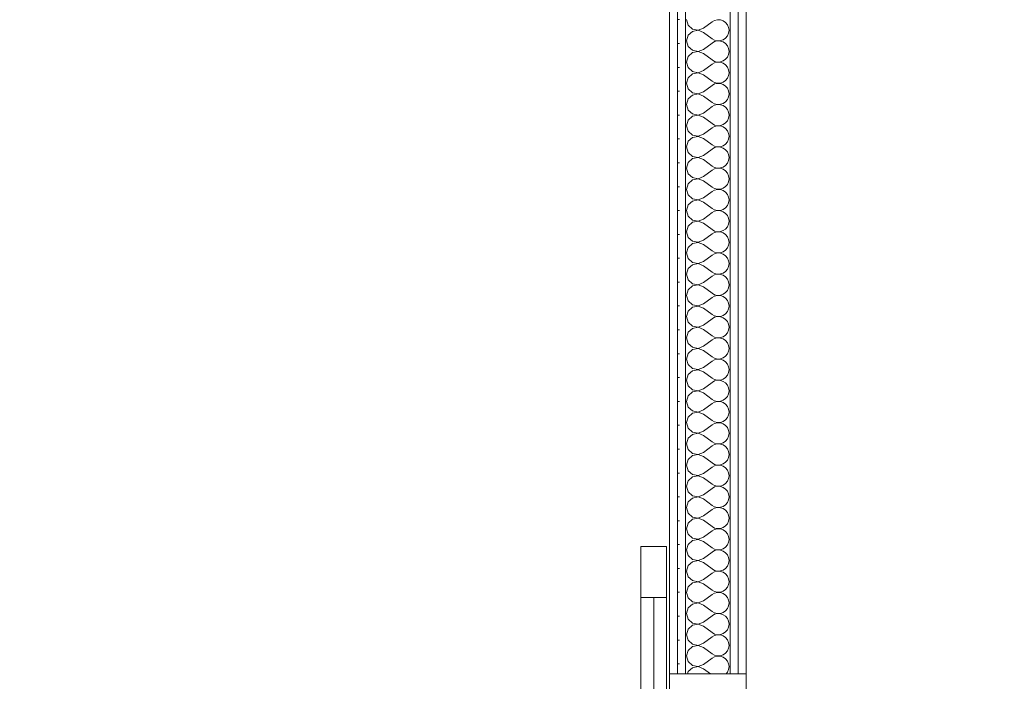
# Model space of a CAD drawing. Header units: millimetres. Extents: x -140780 to 266886, y -104422 to 233759.
# Tile 82 of 104: x 215190 to 216737, y 119110 to 120150. Entities that reach past the tile are written whole.
import ezdxf

# ---------------------------------------------------------------- set-up
doc = ezdxf.new("R2010")
doc.units = ezdxf.units.MM
doc.header["$MEASUREMENT"] = 0
doc.layers.add('Drzwi ArchiCAD', color=7, linetype='Continuous')
doc.layers.add('ROZBUDOWA_NOWE_DZIAŁOWE', color=7, linetype='Continuous')
for name, color, linetype, lineweight, true_color in [('Drzwi ArchiCAD_Nr_pióra__24', 7, 'Continuous', 15, 0x029e21), ('Drzwi ArchiCAD_Nr_pióra__4', 7, 'Continuous', 13, 0x029e21), ('ROZBUDOWA_NOWE_DZIAŁOWE_Nr_pióra__24', 7, 'Continuous', 15, 0x029e21), ('ROZBUDOWA_NOWE_DZIAŁOWE_Nr_pióra__4', 7, 'Continuous', 13, 0x029e21), ('ROZBUDOWA_NOWE_DZIAŁOWE_Nr_pióra__67', 7, 'Continuous', 13, 0x6a6a6a)]:
    doc.layers.add(name, color=color, linetype=linetype, lineweight=lineweight, true_color=true_color)
doc.layers.add('ROZBUDOWA_NOWE_DZIAŁOWE_Nr_pióra__47', color=7, linetype='Continuous', lineweight=15)
doc.layers.add('STREFA_NOWE_POM_Nr_pióra__121', color=255, linetype='Continuous', lineweight=0)
pattern_1 = [(0, (0, 0), (0, 37.5), [0, -37.5])]

# ---------------------------------------------------------------- blocks, each defined once
blk = doc.blocks.new('*X455')
at = {"layer": 'ROZBUDOWA_NOWE_DZIAŁOWE_Nr_pióra__4', "linetype": 'Continuous'}
for p, q in [((216237.5, 120150), (216240, 120141.2)), ((216281.5, 120148.9), (216277.5, 120146.7)), ((216286, 120149.9), (216281.5, 120148.9)), ((216290.6, 120149.7), (216286, 120149.9)), ((216295, 120148.2), (216290.6, 120149.7)), ((216298.7, 120145.6), (216295, 120148.2)), ((216240, 120141.2), (216246.7, 120135.1)), ((216246.7, 120135.1), (216255.7, 120133.4)), ((216255.7, 120133.3), (216246.7, 120131.6)), ((216255.7, 120133.4), (216264.2, 120136.7)), ((216264.2, 120130), (216255.7, 120133.3)), ((216264.2, 120136.7), (216277.5, 120146.7)), ((216301.7, 120142.1), (216298.7, 120145.6)), ((216303.5, 120137.9), (216301.7, 120142.1)), ((216304.2, 120133.3), (216303.5, 120137.9)), ((216303.5, 120128.8), (216304.2, 120133.3)), ((216240, 120125.4), (216237.5, 120116.7)), ((216246.7, 120131.6), (216240, 120125.4)), ((216264.2, 120130), (216277.5, 120120)), ((216277.5, 120120), (216281.5, 120117.8)), ((216281.5, 120117.8), (216286, 120116.7)), ((216290.6, 120117), (216295, 120118.4)), ((216295, 120118.4), (216298.7, 120121)), ((216298.7, 120121), (216301.7, 120124.6)), ((216301.7, 120124.6), (216303.5, 120128.8)), ((216237.5, 120116.7), (216240, 120107.9)), ((216240, 120107.9), (216246.7, 120101.8)), ((216246.7, 120101.8), (216255.7, 120100.1)), ((216255.7, 120100.1), (216264.2, 120103.3)), ((216264.2, 120103.3), (216277.5, 120113.3)), ((216281.5, 120115.6), (216277.5, 120113.3)), ((216286, 120116.6), (216281.5, 120115.6)), ((216286, 120116.7), (216290.6, 120117)), ((216290.6, 120116.4), (216286, 120116.6)), ((216295, 120114.9), (216290.6, 120116.4)), ((216298.7, 120112.3), (216295, 120114.9)), ((216301.7, 120108.8), (216298.7, 120112.3)), ((216303.5, 120104.6), (216301.7, 120108.8)), ((216304.2, 120100), (216303.5, 120104.6)), ((216240, 120092.1), (216237.5, 120083.3)), ((216246.7, 120098.2), (216240, 120092.1)), ((216255.7, 120099.9), (216246.7, 120098.2)), ((216264.2, 120096.7), (216255.7, 120099.9)), ((216264.2, 120096.7), (216277.5, 120086.7)), ((216277.5, 120086.7), (216281.5, 120084.4)), ((216295, 120085.1), (216298.7, 120087.7)), ((216298.7, 120087.7), (216301.7, 120091.2)), ((216301.7, 120091.2), (216303.5, 120095.4)), ((216303.5, 120095.4), (216304.2, 120100)), ((216237.5, 120083.3), (216240, 120074.6)), ((216240, 120074.6), (216246.7, 120068.4)), ((216264.2, 120070), (216277.5, 120080)), ((216281.5, 120082.2), (216277.5, 120080)), ((216281.5, 120084.4), (216286, 120083.4)), ((216286, 120083.3), (216281.5, 120082.2)), ((216286, 120083.4), (216290.6, 120083.6)), ((216290.6, 120083), (216286, 120083.3)), ((216290.6, 120083.6), (216295, 120085.1)), ((216295, 120081.6), (216290.6, 120083)), ((216298.7, 120079), (216295, 120081.6)), ((216301.7, 120075.4), (216298.7, 120079)), ((216303.5, 120071.2), (216301.7, 120075.4)), ((216304.2, 120066.7), (216303.5, 120071.2)), ((216240, 120058.8), (216237.5, 120050)), ((216246.7, 120064.9), (216240, 120058.8)), ((216246.7, 120068.4), (216255.7, 120066.7)), ((216255.7, 120066.6), (216246.7, 120064.9)), ((216255.7, 120066.7), (216264.2, 120070)), ((216264.2, 120063.3), (216255.7, 120066.6)), ((216264.2, 120063.3), (216277.5, 120053.3)), ((216298.7, 120054.4), (216301.7, 120057.9)), ((216301.7, 120057.9), (216303.5, 120062.1)), ((216303.5, 120062.1), (216304.2, 120066.7)), ((216237.5, 120050), (216240, 120041.2)), ((216240, 120041.2), (216246.7, 120035.1)), ((216264.2, 120036.7), (216277.5, 120046.7)), ((216277.5, 120053.3), (216281.5, 120051.1)), ((216281.5, 120048.9), (216277.5, 120046.7)), ((216281.5, 120051.1), (216286, 120050.1)), ((216286, 120049.9), (216281.5, 120048.9)), ((216286, 120050.1), (216290.6, 120050.3)), ((216290.6, 120049.7), (216286, 120049.9)), ((216290.6, 120050.3), (216295, 120051.8)), ((216295, 120048.2), (216290.6, 120049.7)), ((216295, 120051.8), (216298.7, 120054.4)), ((216298.7, 120045.6), (216295, 120048.2)), ((216301.7, 120042.1), (216298.7, 120045.6)), ((216303.5, 120037.9), (216301.7, 120042.1)), ((216240, 120025.4), (216237.5, 120016.7)), ((216246.7, 120031.6), (216240, 120025.4)), ((216246.7, 120035.1), (216255.7, 120033.4)), ((216255.7, 120033.3), (216246.7, 120031.6)), ((216255.7, 120033.4), (216264.2, 120036.7)), ((216264.2, 120030), (216255.7, 120033.3)), ((216264.2, 120030), (216277.5, 120020)), ((216298.7, 120021), (216301.7, 120024.6)), ((216301.7, 120024.6), (216303.5, 120028.8)), ((216304.2, 120033.3), (216303.5, 120037.9)), ((216303.5, 120028.8), (216304.2, 120033.3)), ((216237.5, 120016.7), (216240, 120007.9)), ((216264.2, 120003.3), (216277.5, 120013.3)), ((216277.5, 120020), (216281.5, 120017.8)), ((216281.5, 120015.6), (216277.5, 120013.3)), ((216281.5, 120017.8), (216286, 120016.7)), ((216286, 120016.6), (216281.5, 120015.6)), ((216286, 120016.7), (216290.6, 120017)), ((216290.6, 120016.4), (216286, 120016.6)), ((216290.6, 120017), (216295, 120018.4)), ((216295, 120014.9), (216290.6, 120016.4)), ((216295, 120018.4), (216298.7, 120021)), ((216298.7, 120012.3), (216295, 120014.9)), ((216301.7, 120008.8), (216298.7, 120012.3)), ((216240, 120007.9), (216246.7, 120001.8)), ((216246.7, 119998.2), (216240, 119992.1)), ((216246.7, 120001.8), (216255.7, 120000.1)), ((216255.7, 119999.9), (216246.7, 119998.2)), ((216255.7, 120000.1), (216264.2, 120003.3)), ((216264.2, 119996.7), (216255.7, 119999.9)), ((216264.2, 119996.7), (216277.5, 119986.7)), ((216303.5, 120004.6), (216301.7, 120008.8)), ((216301.7, 119991.2), (216303.5, 119995.4)), ((216304.2, 120000), (216303.5, 120004.6)), ((216303.5, 119995.4), (216304.2, 120000)), ((216240, 119992.1), (216237.5, 119983.3)), ((216237.5, 119983.3), (216240, 119974.6)), ((216264.2, 119970), (216277.5, 119980)), ((216277.5, 119986.7), (216281.5, 119984.4)), ((216281.5, 119982.2), (216277.5, 119980)), ((216281.5, 119984.4), (216286, 119983.4)), ((216286, 119983.3), (216281.5, 119982.2)), ((216286, 119983.4), (216290.6, 119983.6)), ((216290.6, 119983), (216286, 119983.3)), ((216290.6, 119983.6), (216295, 119985.1)), ((216295, 119981.6), (216290.6, 119983)), ((216295, 119985.1), (216298.7, 119987.7)), ((216298.7, 119979), (216295, 119981.6)), ((216298.7, 119987.7), (216301.7, 119991.2)), ((216301.7, 119975.4), (216298.7, 119979)), ((216240, 119974.6), (216246.7, 119968.4)), ((216246.7, 119964.9), (216240, 119958.8)), ((216246.7, 119968.4), (216255.7, 119966.7)), ((216255.7, 119966.6), (216246.7, 119964.9)), ((216255.7, 119966.7), (216264.2, 119970)), ((216264.2, 119963.3), (216255.7, 119966.6)), ((216264.2, 119963.3), (216277.5, 119953.3)), ((216303.5, 119971.2), (216301.7, 119975.4)), ((216304.2, 119966.7), (216303.5, 119971.2)), ((216303.5, 119962.1), (216304.2, 119966.7)), ((216240, 119958.8), (216237.5, 119950)), ((216237.5, 119950), (216240, 119941.2)), ((216277.5, 119953.3), (216281.5, 119951.1)), ((216281.5, 119948.9), (216277.5, 119946.7)), ((216281.5, 119951.1), (216286, 119950.1)), ((216286, 119949.9), (216281.5, 119948.9)), ((216286, 119950.1), (216290.6, 119950.3)), ((216290.6, 119949.7), (216286, 119949.9)), ((216290.6, 119950.3), (216295, 119951.8)), ((216295, 119948.2), (216290.6, 119949.7)), ((216295, 119951.8), (216298.7, 119954.4)), ((216298.7, 119945.6), (216295, 119948.2)), ((216298.7, 119954.4), (216301.7, 119957.9)), ((216301.7, 119957.9), (216303.5, 119962.1)), ((216240, 119941.2), (216246.7, 119935.1)), ((216246.7, 119935.1), (216255.7, 119933.4)), ((216255.7, 119933.3), (216246.7, 119931.6)), ((216255.7, 119933.4), (216264.2, 119936.7)), ((216264.2, 119930), (216255.7, 119933.3)), ((216264.2, 119936.7), (216277.5, 119946.7)), ((216301.7, 119942.1), (216298.7, 119945.6)), ((216303.5, 119937.9), (216301.7, 119942.1)), ((216304.2, 119933.3), (216303.5, 119937.9)), ((216303.5, 119928.8), (216304.2, 119933.3)), ((216240, 119925.4), (216237.5, 119916.7)), ((216237.5, 119916.7), (216240, 119907.9)), ((216246.7, 119931.6), (216240, 119925.4)), ((216264.2, 119930), (216277.5, 119920)), ((216277.5, 119920), (216281.5, 119917.8)), ((216281.5, 119917.8), (216286, 119916.7)), ((216286, 119916.6), (216281.5, 119915.6)), ((216286, 119916.7), (216290.6, 119917)), ((216290.6, 119916.4), (216286, 119916.6)), ((216290.6, 119917), (216295, 119918.4)), ((216295, 119914.9), (216290.6, 119916.4)), ((216295, 119918.4), (216298.7, 119921)), ((216298.7, 119921), (216301.7, 119924.6)), ((216301.7, 119924.6), (216303.5, 119928.8)), ((216240, 119907.9), (216246.7, 119901.8)), ((216246.7, 119901.8), (216255.7, 119900.1)), ((216255.7, 119900.1), (216264.2, 119903.3)), ((216264.2, 119903.3), (216277.5, 119913.3)), ((216281.5, 119915.6), (216277.5, 119913.3)), ((216298.7, 119912.3), (216295, 119914.9)), ((216301.7, 119908.8), (216298.7, 119912.3)), ((216303.5, 119904.6), (216301.7, 119908.8)), ((216304.2, 119900), (216303.5, 119904.6)), ((216240, 119892.1), (216237.5, 119883.3)), ((216246.7, 119898.2), (216240, 119892.1)), ((216255.7, 119899.9), (216246.7, 119898.2)), ((216264.2, 119896.7), (216255.7, 119899.9)), ((216264.2, 119896.7), (216277.5, 119886.7)), ((216277.5, 119886.7), (216281.5, 119884.4)), ((216295, 119885.1), (216298.7, 119887.7)), ((216298.7, 119887.7), (216301.7, 119891.2)), ((216301.7, 119891.2), (216303.5, 119895.4)), ((216303.5, 119895.4), (216304.2, 119900)), ((216237.5, 119883.3), (216240, 119874.6)), ((216240, 119874.6), (216246.7, 119868.4)), ((216255.7, 119866.7), (216264.2, 119870)), ((216264.2, 119870), (216277.5, 119880)), ((216281.5, 119882.2), (216277.5, 119880)), ((216281.5, 119884.4), (216286, 119883.4)), ((216286, 119883.3), (216281.5, 119882.2)), ((216286, 119883.4), (216290.6, 119883.6)), ((216290.6, 119883), (216286, 119883.3)), ((216290.6, 119883.6), (216295, 119885.1)), ((216295, 119881.6), (216290.6, 119883)), ((216298.7, 119879), (216295, 119881.6)), ((216301.7, 119875.4), (216298.7, 119879)), ((216303.5, 119871.2), (216301.7, 119875.4)), ((216304.2, 119866.7), (216303.5, 119871.2)), ((216240, 119858.8), (216237.5, 119850)), ((216246.7, 119864.9), (216240, 119858.8)), ((216246.7, 119868.4), (216255.7, 119866.7)), ((216255.7, 119866.6), (216246.7, 119864.9)), ((216264.2, 119863.3), (216255.7, 119866.6)), ((216264.2, 119863.3), (216277.5, 119853.3)), ((216295, 119851.8), (216298.7, 119854.4)), ((216298.7, 119854.4), (216301.7, 119857.9)), ((216301.7, 119857.9), (216303.5, 119862.1)), ((216303.5, 119862.1), (216304.2, 119866.7)), ((216237.5, 119850), (216240, 119841.2)), ((216240, 119841.2), (216246.7, 119835.1)), ((216264.2, 119836.7), (216277.5, 119846.7)), ((216277.5, 119853.3), (216281.5, 119851.1)), ((216281.5, 119848.9), (216277.5, 119846.7)), ((216281.5, 119851.1), (216286, 119850.1)), ((216286, 119849.9), (216281.5, 119848.9)), ((216286, 119850.1), (216290.6, 119850.3)), ((216290.6, 119849.7), (216286, 119849.9)), ((216290.6, 119850.3), (216295, 119851.8)), ((216295, 119848.2), (216290.6, 119849.7)), ((216298.7, 119845.6), (216295, 119848.2)), ((216301.7, 119842.1), (216298.7, 119845.6)), ((216303.5, 119837.9), (216301.7, 119842.1)), ((216240, 119825.4), (216237.5, 119816.7)), ((216246.7, 119831.6), (216240, 119825.4)), ((216246.7, 119835.1), (216255.7, 119833.4)), ((216255.7, 119833.3), (216246.7, 119831.6)), ((216255.7, 119833.4), (216264.2, 119836.7)), ((216264.2, 119830), (216255.7, 119833.3)), ((216264.2, 119830), (216277.5, 119820)), ((216298.7, 119821), (216301.7, 119824.6)), ((216301.7, 119824.6), (216303.5, 119828.8)), ((216304.2, 119833.3), (216303.5, 119837.9)), ((216303.5, 119828.8), (216304.2, 119833.3)), ((216237.5, 119816.7), (216240, 119807.9)), ((216240, 119807.9), (216246.7, 119801.8)), ((216264.2, 119803.3), (216277.5, 119813.3)), ((216277.5, 119820), (216281.5, 119817.8)), ((216281.5, 119815.6), (216277.5, 119813.3)), ((216281.5, 119817.8), (216286, 119816.7)), ((216286, 119816.6), (216281.5, 119815.6)), ((216286, 119816.7), (216290.6, 119817)), ((216290.6, 119816.4), (216286, 119816.6)), ((216290.6, 119817), (216295, 119818.4)), ((216295, 119814.9), (216290.6, 119816.4)), ((216295, 119818.4), (216298.7, 119821)), ((216298.7, 119812.3), (216295, 119814.9)), ((216301.7, 119808.8), (216298.7, 119812.3)), ((216303.5, 119804.6), (216301.7, 119808.8)), ((216246.7, 119798.2), (216240, 119792.1)), ((216246.7, 119801.8), (216255.7, 119800.1)), ((216255.7, 119799.9), (216246.7, 119798.2)), ((216255.7, 119800.1), (216264.2, 119803.3)), ((216264.2, 119796.7), (216255.7, 119799.9)), ((216264.2, 119796.7), (216277.5, 119786.7)), ((216301.7, 119791.2), (216303.5, 119795.4)), ((216304.2, 119800), (216303.5, 119804.6)), ((216303.5, 119795.4), (216304.2, 119800)), ((216240, 119792.1), (216237.5, 119783.3)), ((216237.5, 119783.3), (216240, 119774.6)), ((216264.2, 119770), (216277.5, 119780)), ((216277.5, 119786.7), (216281.5, 119784.4)), ((216281.5, 119782.2), (216277.5, 119780)), ((216281.5, 119784.4), (216286, 119783.4)), ((216286, 119783.3), (216281.5, 119782.2)), ((216286, 119783.4), (216290.6, 119783.6)), ((216290.6, 119783), (216286, 119783.3)), ((216290.6, 119783.6), (216295, 119785.1)), ((216295, 119781.6), (216290.6, 119783)), ((216295, 119785.1), (216298.7, 119787.7)), ((216298.7, 119779), (216295, 119781.6)), ((216298.7, 119787.7), (216301.7, 119791.2)), ((216301.7, 119775.4), (216298.7, 119779)), ((216240, 119774.6), (216246.7, 119768.4)), ((216246.7, 119764.9), (216240, 119758.8)), ((216246.7, 119768.4), (216255.7, 119766.7)), ((216255.7, 119766.6), (216246.7, 119764.9)), ((216255.7, 119766.7), (216264.2, 119770)), ((216264.2, 119763.3), (216255.7, 119766.6)), ((216264.2, 119763.3), (216277.5, 119753.3)), ((216303.5, 119771.2), (216301.7, 119775.4)), ((216301.7, 119757.9), (216303.5, 119762.1)), ((216304.2, 119766.7), (216303.5, 119771.2)), ((216303.5, 119762.1), (216304.2, 119766.7)), ((216240, 119758.8), (216237.5, 119750)), ((216237.5, 119750), (216240, 119741.2)), ((216264.2, 119736.7), (216277.5, 119746.7)), ((216277.5, 119753.3), (216281.5, 119751.1)), ((216281.5, 119748.9), (216277.5, 119746.7)), ((216281.5, 119751.1), (216286, 119750.1)), ((216286, 119749.9), (216281.5, 119748.9)), ((216286, 119750.1), (216290.6, 119750.3)), ((216290.6, 119749.7), (216286, 119749.9)), ((216290.6, 119750.3), (216295, 119751.8)), ((216295, 119748.2), (216290.6, 119749.7)), ((216295, 119751.8), (216298.7, 119754.4)), ((216298.7, 119745.6), (216295, 119748.2)), ((216298.7, 119754.4), (216301.7, 119757.9)), ((216240, 119741.2), (216246.7, 119735.1)), ((216246.7, 119731.6), (216240, 119725.4)), ((216246.7, 119735.1), (216255.7, 119733.4)), ((216255.7, 119733.3), (216246.7, 119731.6)), ((216255.7, 119733.4), (216264.2, 119736.7)), ((216264.2, 119730), (216255.7, 119733.3)), ((216301.7, 119742.1), (216298.7, 119745.6)), ((216303.5, 119737.9), (216301.7, 119742.1)), ((216304.2, 119733.3), (216303.5, 119737.9)), ((216303.5, 119728.8), (216304.2, 119733.3)), ((216240, 119725.4), (216237.5, 119716.7)), ((216237.5, 119716.7), (216240, 119707.9)), ((216264.2, 119730), (216277.5, 119720)), ((216277.5, 119720), (216281.5, 119717.8)), ((216281.5, 119715.6), (216277.5, 119713.3)), ((216281.5, 119717.8), (216286, 119716.7)), ((216286, 119716.6), (216281.5, 119715.6)), ((216286, 119716.7), (216290.6, 119717)), ((216290.6, 119716.4), (216286, 119716.6)), ((216290.6, 119717), (216295, 119718.4)), ((216295, 119714.9), (216290.6, 119716.4)), ((216295, 119718.4), (216298.7, 119721)), ((216298.7, 119721), (216301.7, 119724.6)), ((216301.7, 119724.6), (216303.5, 119728.8)), ((216240, 119707.9), (216246.7, 119701.8)), ((216246.7, 119701.8), (216255.7, 119700.1)), ((216255.7, 119699.9), (216246.7, 119698.2)), ((216255.7, 119700.1), (216264.2, 119703.3)), ((216264.2, 119696.7), (216255.7, 119699.9)), ((216264.2, 119703.3), (216277.5, 119713.3)), ((216298.7, 119712.3), (216295, 119714.9)), ((216301.7, 119708.8), (216298.7, 119712.3)), ((216303.5, 119704.6), (216301.7, 119708.8)), ((216304.2, 119700), (216303.5, 119704.6)), ((216303.5, 119695.4), (216304.2, 119700)), ((216240, 119692.1), (216237.5, 119683.3)), ((216246.7, 119698.2), (216240, 119692.1)), ((216264.2, 119696.7), (216277.5, 119686.7)), ((216277.5, 119686.7), (216281.5, 119684.4)), ((216281.5, 119684.4), (216286, 119683.4)), ((216290.6, 119683.6), (216295, 119685.1)), ((216295, 119685.1), (216298.7, 119687.7)), ((216298.7, 119687.7), (216301.7, 119691.2)), ((216301.7, 119691.2), (216303.5, 119695.4)), ((216237.5, 119683.3), (216240, 119674.6)), ((216240, 119674.6), (216246.7, 119668.4)), ((216255.7, 119666.7), (216264.2, 119670)), ((216264.2, 119670), (216277.5, 119680)), ((216281.5, 119682.2), (216277.5, 119680)), ((216286, 119683.3), (216281.5, 119682.2)), ((216286, 119683.4), (216290.6, 119683.6)), ((216290.6, 119683), (216286, 119683.3)), ((216295, 119681.6), (216290.6, 119683)), ((216298.7, 119679), (216295, 119681.6)), ((216301.7, 119675.4), (216298.7, 119679)), ((216303.5, 119671.2), (216301.7, 119675.4)), ((216304.2, 119666.7), (216303.5, 119671.2)), ((216240, 119658.8), (216237.5, 119650)), ((216246.7, 119664.9), (216240, 119658.8)), ((216246.7, 119668.4), (216255.7, 119666.7)), ((216255.7, 119666.6), (216246.7, 119664.9)), ((216264.2, 119663.3), (216255.7, 119666.6)), ((216264.2, 119663.3), (216277.5, 119653.3)), ((216277.5, 119653.3), (216281.5, 119651.1)), ((216295, 119651.8), (216298.7, 119654.4)), ((216298.7, 119654.4), (216301.7, 119657.9)), ((216301.7, 119657.9), (216303.5, 119662.1)), ((216303.5, 119662.1), (216304.2, 119666.7)), ((216237.5, 119650), (216240, 119641.2)), ((216240, 119641.2), (216246.7, 119635.1)), ((216264.2, 119636.7), (216277.5, 119646.7)), ((216281.5, 119648.9), (216277.5, 119646.7)), ((216281.5, 119651.1), (216286, 119650.1)), ((216286, 119649.9), (216281.5, 119648.9)), ((216286, 119650.1), (216290.6, 119650.3)), ((216290.6, 119649.7), (216286, 119649.9)), ((216290.6, 119650.3), (216295, 119651.8)), ((216295, 119648.2), (216290.6, 119649.7)), ((216298.7, 119645.6), (216295, 119648.2)), ((216301.7, 119642.1), (216298.7, 119645.6)), ((216303.5, 119637.9), (216301.7, 119642.1)), ((216304.2, 119633.3), (216303.5, 119637.9)), ((216240, 119625.4), (216237.5, 119616.7)), ((216246.7, 119631.6), (216240, 119625.4)), ((216246.7, 119635.1), (216255.7, 119633.4)), ((216255.7, 119633.3), (216246.7, 119631.6)), ((216255.7, 119633.4), (216264.2, 119636.7)), ((216264.2, 119630), (216255.7, 119633.3)), ((216264.2, 119630), (216277.5, 119620)), ((216298.7, 119621), (216301.7, 119624.6)), ((216301.7, 119624.6), (216303.5, 119628.8)), ((216303.5, 119628.8), (216304.2, 119633.3)), ((216237.5, 119616.7), (216240, 119607.9)), ((216240, 119607.9), (216246.7, 119601.8)), ((216264.2, 119603.3), (216277.5, 119613.3)), ((216277.5, 119620), (216281.5, 119617.8)), ((216281.5, 119615.6), (216277.5, 119613.3)), ((216281.5, 119617.8), (216286, 119616.7)), ((216286, 119616.6), (216281.5, 119615.6)), ((216286, 119616.7), (216290.6, 119617)), ((216290.6, 119616.4), (216286, 119616.6)), ((216290.6, 119617), (216295, 119618.4)), ((216295, 119614.9), (216290.6, 119616.4)), ((216295, 119618.4), (216298.7, 119621)), ((216298.7, 119612.3), (216295, 119614.9)), ((216301.7, 119608.8), (216298.7, 119612.3)), ((216303.5, 119604.6), (216301.7, 119608.8)), ((216240, 119592.1), (216237.5, 119583.3)), ((216246.7, 119598.2), (216240, 119592.1)), ((216246.7, 119601.8), (216255.7, 119600.1)), ((216255.7, 119599.9), (216246.7, 119598.2)), ((216255.7, 119600.1), (216264.2, 119603.3)), ((216264.2, 119596.7), (216255.7, 119599.9)), ((216264.2, 119596.7), (216277.5, 119586.7)), ((216301.7, 119591.2), (216303.5, 119595.4)), ((216304.2, 119600), (216303.5, 119604.6)), ((216303.5, 119595.4), (216304.2, 119600)), ((216237.5, 119583.3), (216240, 119574.6)), ((216264.2, 119570), (216277.5, 119580)), ((216277.5, 119586.7), (216281.5, 119584.4)), ((216281.5, 119582.2), (216277.5, 119580)), ((216281.5, 119584.4), (216286, 119583.4)), ((216286, 119583.3), (216281.5, 119582.2)), ((216286, 119583.4), (216290.6, 119583.6)), ((216290.6, 119583), (216286, 119583.3)), ((216290.6, 119583.6), (216295, 119585.1)), ((216295, 119581.6), (216290.6, 119583)), ((216295, 119585.1), (216298.7, 119587.7)), ((216298.7, 119579), (216295, 119581.6)), ((216298.7, 119587.7), (216301.7, 119591.2)), ((216301.7, 119575.4), (216298.7, 119579)), ((216240, 119574.6), (216246.7, 119568.4)), ((216246.7, 119564.9), (216240, 119558.8)), ((216246.7, 119568.4), (216255.7, 119566.7)), ((216255.7, 119566.6), (216246.7, 119564.9)), ((216255.7, 119566.7), (216264.2, 119570)), ((216264.2, 119563.3), (216255.7, 119566.6)), ((216264.2, 119563.3), (216277.5, 119553.3)), ((216303.5, 119571.2), (216301.7, 119575.4)), ((216301.7, 119557.9), (216303.5, 119562.1)), ((216304.2, 119566.7), (216303.5, 119571.2)), ((216303.5, 119562.1), (216304.2, 119566.7)), ((216240, 119558.8), (216237.5, 119550)), ((216237.5, 119550), (216240, 119541.2)), ((216264.2, 119536.7), (216277.5, 119546.7)), ((216277.5, 119553.3), (216281.5, 119551.1)), ((216281.5, 119548.9), (216277.5, 119546.7)), ((216281.5, 119551.1), (216286, 119550.1)), ((216286, 119549.9), (216281.5, 119548.9)), ((216286, 119550.1), (216290.6, 119550.3)), ((216290.6, 119549.7), (216286, 119549.9)), ((216290.6, 119550.3), (216295, 119551.8)), ((216295, 119548.2), (216290.6, 119549.7)), ((216295, 119551.8), (216298.7, 119554.4)), ((216298.7, 119545.6), (216295, 119548.2)), ((216298.7, 119554.4), (216301.7, 119557.9)), ((216301.7, 119542.1), (216298.7, 119545.6)), ((216240, 119541.2), (216246.7, 119535.1)), ((216246.7, 119531.6), (216240, 119525.4)), ((216246.7, 119535.1), (216255.7, 119533.4)), ((216255.7, 119533.3), (216246.7, 119531.6)), ((216255.7, 119533.4), (216264.2, 119536.7)), ((216264.2, 119530), (216255.7, 119533.3)), ((216264.2, 119530), (216277.5, 119520)), ((216303.5, 119537.9), (216301.7, 119542.1)), ((216304.2, 119533.3), (216303.5, 119537.9)), ((216303.5, 119528.8), (216304.2, 119533.3)), ((216240, 119525.4), (216237.5, 119516.7)), ((216237.5, 119516.7), (216240, 119507.9)), ((216277.5, 119520), (216281.5, 119517.8)), ((216281.5, 119515.6), (216277.5, 119513.3)), ((216281.5, 119517.8), (216286, 119516.7)), ((216286, 119516.6), (216281.5, 119515.6)), ((216286, 119516.7), (216290.6, 119517)), ((216290.6, 119516.4), (216286, 119516.6)), ((216290.6, 119517), (216295, 119518.4)), ((216295, 119514.9), (216290.6, 119516.4)), ((216295, 119518.4), (216298.7, 119521)), ((216298.7, 119512.3), (216295, 119514.9)), ((216298.7, 119521), (216301.7, 119524.6)), ((216301.7, 119524.6), (216303.5, 119528.8)), ((216240, 119507.9), (216246.7, 119501.8)), ((216246.7, 119501.8), (216255.7, 119500.1)), ((216255.7, 119499.9), (216246.7, 119498.2)), ((216255.7, 119500.1), (216264.2, 119503.3)), ((216264.2, 119496.7), (216255.7, 119499.9)), ((216264.2, 119503.3), (216277.5, 119513.3)), ((216301.7, 119508.8), (216298.7, 119512.3)), ((216303.5, 119504.6), (216301.7, 119508.8)), ((216304.2, 119500), (216303.5, 119504.6)), ((216303.5, 119495.4), (216304.2, 119500)), ((216240, 119492.1), (216237.5, 119483.3)), ((216237.5, 119483.3), (216240, 119474.6)), ((216246.7, 119498.2), (216240, 119492.1)), ((216264.2, 119496.7), (216277.5, 119486.7)), ((216277.5, 119486.7), (216281.5, 119484.4)), ((216281.5, 119484.4), (216286, 119483.4)), ((216286, 119483.3), (216281.5, 119482.2)), ((216286, 119483.4), (216290.6, 119483.6)), ((216290.6, 119483), (216286, 119483.3)), ((216290.6, 119483.6), (216295, 119485.1)), ((216295, 119485.1), (216298.7, 119487.7)), ((216298.7, 119487.7), (216301.7, 119491.2)), ((216301.7, 119491.2), (216303.5, 119495.4)), ((216240, 119474.6), (216246.7, 119468.4)), ((216246.7, 119468.4), (216255.7, 119466.7)), ((216255.7, 119466.7), (216264.2, 119470)), ((216264.2, 119470), (216277.5, 119480)), ((216281.5, 119482.2), (216277.5, 119480)), ((216295, 119481.6), (216290.6, 119483)), ((216298.7, 119479), (216295, 119481.6)), ((216301.7, 119475.4), (216298.7, 119479)), ((216303.5, 119471.2), (216301.7, 119475.4)), ((216304.2, 119466.7), (216303.5, 119471.2)), ((216240, 119458.8), (216237.5, 119450)), ((216246.7, 119464.9), (216240, 119458.8)), ((216255.7, 119466.6), (216246.7, 119464.9)), ((216264.2, 119463.3), (216255.7, 119466.6)), ((216264.2, 119463.3), (216277.5, 119453.3)), ((216277.5, 119453.3), (216281.5, 119451.1)), ((216295, 119451.8), (216298.7, 119454.4)), ((216298.7, 119454.4), (216301.7, 119457.9)), ((216301.7, 119457.9), (216303.5, 119462.1)), ((216303.5, 119462.1), (216304.2, 119466.7)), ((216237.5, 119450), (216240, 119441.2)), ((216240, 119441.2), (216246.7, 119435.1)), ((216264.2, 119436.7), (216277.5, 119446.7)), ((216281.5, 119448.9), (216277.5, 119446.7)), ((216281.5, 119451.1), (216286, 119450.1)), ((216286, 119449.9), (216281.5, 119448.9)), ((216286, 119450.1), (216290.6, 119450.3)), ((216290.6, 119449.7), (216286, 119449.9)), ((216290.6, 119450.3), (216295, 119451.8)), ((216295, 119448.2), (216290.6, 119449.7)), ((216298.7, 119445.6), (216295, 119448.2)), ((216301.7, 119442.1), (216298.7, 119445.6)), ((216303.5, 119437.9), (216301.7, 119442.1)), ((216304.2, 119433.3), (216303.5, 119437.9)), ((216240, 119425.4), (216237.5, 119416.7)), ((216246.7, 119431.6), (216240, 119425.4)), ((216246.7, 119435.1), (216255.7, 119433.4)), ((216255.7, 119433.3), (216246.7, 119431.6)), ((216255.7, 119433.4), (216264.2, 119436.7)), ((216264.2, 119430), (216255.7, 119433.3)), ((216264.2, 119430), (216277.5, 119420)), ((216298.7, 119421), (216301.7, 119424.6)), ((216301.7, 119424.6), (216303.5, 119428.8)), ((216303.5, 119428.8), (216304.2, 119433.3)), ((216237.5, 119416.7), (216240, 119407.9)), ((216240, 119407.9), (216246.7, 119401.8)), ((216264.2, 119403.3), (216277.5, 119413.3)), ((216277.5, 119420), (216281.5, 119417.8)), ((216281.5, 119415.6), (216277.5, 119413.3)), ((216281.5, 119417.8), (216286, 119416.7)), ((216286, 119416.6), (216281.5, 119415.6)), ((216286, 119416.7), (216290.6, 119417)), ((216290.6, 119416.4), (216286, 119416.6)), ((216290.6, 119417), (216295, 119418.4)), ((216295, 119414.9), (216290.6, 119416.4)), ((216295, 119418.4), (216298.7, 119421)), ((216298.7, 119412.3), (216295, 119414.9)), ((216301.7, 119408.8), (216298.7, 119412.3)), ((216303.5, 119404.6), (216301.7, 119408.8)), ((216240, 119392.1), (216237.5, 119383.3)), ((216246.7, 119398.2), (216240, 119392.1)), ((216246.7, 119401.8), (216255.7, 119400.1)), ((216255.7, 119399.9), (216246.7, 119398.2)), ((216255.7, 119400.1), (216264.2, 119403.3)), ((216264.2, 119396.7), (216255.7, 119399.9)), ((216264.2, 119396.7), (216277.5, 119386.7)), ((216298.7, 119387.7), (216301.7, 119391.2)), ((216301.7, 119391.2), (216303.5, 119395.4)), ((216304.2, 119400), (216303.5, 119404.6)), ((216303.5, 119395.4), (216304.2, 119400)), ((216237.5, 119383.3), (216240, 119374.6)), ((216264.2, 119370), (216277.5, 119380)), ((216277.5, 119386.7), (216281.5, 119384.4)), ((216281.5, 119382.2), (216277.5, 119380)), ((216281.5, 119384.4), (216286, 119383.4)), ((216286, 119383.3), (216281.5, 119382.2)), ((216286, 119383.4), (216290.6, 119383.6)), ((216290.6, 119383), (216286, 119383.3)), ((216290.6, 119383.6), (216295, 119385.1)), ((216295, 119381.6), (216290.6, 119383)), ((216295, 119385.1), (216298.7, 119387.7)), ((216298.7, 119379), (216295, 119381.6)), ((216301.7, 119375.4), (216298.7, 119379)), ((216303.5, 119371.2), (216301.7, 119375.4)), ((216240, 119374.6), (216246.7, 119368.4)), ((216246.7, 119364.9), (216240, 119358.8)), ((216246.7, 119368.4), (216255.7, 119366.7)), ((216255.7, 119366.6), (216246.7, 119364.9)), ((216255.7, 119366.7), (216264.2, 119370)), ((216264.2, 119363.3), (216255.7, 119366.6)), ((216264.2, 119363.3), (216277.5, 119353.3)), ((216301.7, 119357.9), (216303.5, 119362.1)), ((216304.2, 119366.7), (216303.5, 119371.2)), ((216303.5, 119362.1), (216304.2, 119366.7)), ((216240, 119358.8), (216237.5, 119350)), ((216237.5, 119350), (216240, 119341.2)), ((216264.2, 119336.7), (216277.5, 119346.7)), ((216277.5, 119353.3), (216281.5, 119351.1)), ((216281.5, 119348.9), (216277.5, 119346.7)), ((216281.5, 119351.1), (216286, 119350.1)), ((216286, 119349.9), (216281.5, 119348.9)), ((216286, 119350.1), (216290.6, 119350.3)), ((216290.6, 119349.7), (216286, 119349.9)), ((216290.6, 119350.3), (216295, 119351.8)), ((216295, 119348.2), (216290.6, 119349.7)), ((216295, 119351.8), (216298.7, 119354.4)), ((216298.7, 119345.6), (216295, 119348.2)), ((216298.7, 119354.4), (216301.7, 119357.9)), ((216301.7, 119342.1), (216298.7, 119345.6)), ((216240, 119341.2), (216246.7, 119335.1)), ((216246.7, 119331.6), (216240, 119325.4)), ((216246.7, 119335.1), (216255.7, 119333.4)), ((216255.7, 119333.3), (216246.7, 119331.6)), ((216255.7, 119333.4), (216264.2, 119336.7)), ((216264.2, 119330), (216255.7, 119333.3)), ((216264.2, 119330), (216277.5, 119320)), ((216303.5, 119337.9), (216301.7, 119342.1)), ((216301.7, 119324.6), (216303.5, 119328.8)), ((216304.2, 119333.3), (216303.5, 119337.9)), ((216303.5, 119328.8), (216304.2, 119333.3)), ((216240, 119325.4), (216237.5, 119316.7)), ((216237.5, 119316.7), (216240, 119307.9)), ((216264.2, 119303.3), (216277.5, 119313.3)), ((216277.5, 119320), (216281.5, 119317.8)), ((216281.5, 119315.6), (216277.5, 119313.3)), ((216281.5, 119317.8), (216286, 119316.7)), ((216286, 119316.6), (216281.5, 119315.6)), ((216286, 119316.7), (216290.6, 119317)), ((216290.6, 119316.4), (216286, 119316.6)), ((216290.6, 119317), (216295, 119318.4)), ((216295, 119314.9), (216290.6, 119316.4)), ((216295, 119318.4), (216298.7, 119321)), ((216298.7, 119312.3), (216295, 119314.9)), ((216298.7, 119321), (216301.7, 119324.6)), ((216240, 119307.9), (216246.7, 119301.8)), ((216246.7, 119298.2), (216240, 119292.1)), ((216246.7, 119301.8), (216255.7, 119300.1)), ((216255.7, 119299.9), (216246.7, 119298.2)), ((216255.7, 119300.1), (216264.2, 119303.3)), ((216264.2, 119296.7), (216255.7, 119299.9)), ((216301.7, 119308.8), (216298.7, 119312.3)), ((216303.5, 119304.6), (216301.7, 119308.8)), ((216304.2, 119300), (216303.5, 119304.6)), ((216303.5, 119295.4), (216304.2, 119300)), ((216240, 119292.1), (216237.5, 119283.3)), ((216237.5, 119283.3), (216240, 119274.6)), ((216264.2, 119296.7), (216277.5, 119286.7)), ((216277.5, 119286.7), (216281.5, 119284.4)), ((216281.5, 119282.2), (216277.5, 119280)), ((216281.5, 119284.4), (216286, 119283.4)), ((216286, 119283.3), (216281.5, 119282.2)), ((216286, 119283.4), (216290.6, 119283.6)), ((216290.6, 119283), (216286, 119283.3)), ((216290.6, 119283.6), (216295, 119285.1)), ((216295, 119281.6), (216290.6, 119283)), ((216295, 119285.1), (216298.7, 119287.7)), ((216298.7, 119287.7), (216301.7, 119291.2)), ((216301.7, 119291.2), (216303.5, 119295.4)), ((216240, 119274.6), (216246.7, 119268.4)), ((216246.7, 119268.4), (216255.7, 119266.7)), ((216255.7, 119266.6), (216246.7, 119264.9)), ((216255.7, 119266.7), (216264.2, 119270)), ((216264.2, 119263.3), (216255.7, 119266.6)), ((216264.2, 119270), (216277.5, 119280)), ((216298.7, 119279), (216295, 119281.6)), ((216301.7, 119275.4), (216298.7, 119279)), ((216303.5, 119271.2), (216301.7, 119275.4)), ((216304.2, 119266.7), (216303.5, 119271.2)), ((216303.5, 119262.1), (216304.2, 119266.7)), ((216240, 119258.8), (216237.5, 119250)), ((216246.7, 119264.9), (216240, 119258.8)), ((216264.2, 119263.3), (216277.5, 119253.3)), ((216277.5, 119253.3), (216281.5, 119251.1)), ((216281.5, 119251.1), (216286, 119250.1)), ((216290.6, 119250.3), (216295, 119251.8)), ((216295, 119251.8), (216298.7, 119254.4)), ((216298.7, 119254.4), (216301.7, 119257.9)), ((216301.7, 119257.9), (216303.5, 119262.1)), ((216237.5, 119250), (216240, 119241.2)), ((216240, 119241.2), (216246.7, 119235.1)), ((216255.7, 119233.4), (216264.2, 119236.7)), ((216264.2, 119236.7), (216277.5, 119246.7)), ((216281.5, 119248.9), (216277.5, 119246.7)), ((216286, 119249.9), (216281.5, 119248.9)), ((216286, 119250.1), (216290.6, 119250.3)), ((216290.6, 119249.7), (216286, 119249.9)), ((216295, 119248.2), (216290.6, 119249.7)), ((216298.7, 119245.6), (216295, 119248.2)), ((216301.7, 119242.1), (216298.7, 119245.6)), ((216303.5, 119237.9), (216301.7, 119242.1)), ((216304.2, 119233.3), (216303.5, 119237.9)), ((216240, 119225.4), (216237.5, 119216.7)), ((216246.7, 119231.6), (216240, 119225.4)), ((216246.7, 119235.1), (216255.7, 119233.4)), ((216255.7, 119233.3), (216246.7, 119231.6)), ((216264.2, 119230), (216255.7, 119233.3)), ((216264.2, 119230), (216277.5, 119220)), ((216295, 119218.4), (216298.7, 119221)), ((216298.7, 119221), (216301.7, 119224.6)), ((216301.7, 119224.6), (216303.5, 119228.8)), ((216303.5, 119228.8), (216304.2, 119233.3)), ((216237.5, 119216.7), (216240, 119207.9)), ((216240, 119207.9), (216246.7, 119201.8)), ((216264.2, 119203.3), (216277.5, 119213.3)), ((216277.5, 119220), (216281.5, 119217.8)), ((216281.5, 119215.6), (216277.5, 119213.3)), ((216281.5, 119217.8), (216286, 119216.7)), ((216286, 119216.6), (216281.5, 119215.6)), ((216286, 119216.7), (216290.6, 119217)), ((216290.6, 119216.4), (216286, 119216.6)), ((216290.6, 119217), (216295, 119218.4)), ((216295, 119214.9), (216290.6, 119216.4)), ((216298.7, 119212.3), (216295, 119214.9)), ((216301.7, 119208.8), (216298.7, 119212.3)), ((216303.5, 119204.6), (216301.7, 119208.8)), ((216240, 119192.1), (216237.5, 119183.3)), ((216246.7, 119198.2), (216240, 119192.1)), ((216246.7, 119201.8), (216255.7, 119200.1)), ((216255.7, 119199.9), (216246.7, 119198.2)), ((216255.7, 119200.1), (216264.2, 119203.3)), ((216264.2, 119196.7), (216255.7, 119199.9)), ((216264.2, 119196.7), (216277.5, 119186.7)), ((216298.7, 119187.7), (216301.7, 119191.2)), ((216301.7, 119191.2), (216303.5, 119195.4)), ((216304.2, 119200), (216303.5, 119204.6)), ((216303.5, 119195.4), (216304.2, 119200)), ((216237.5, 119183.3), (216240, 119174.6)), ((216240, 119174.6), (216246.7, 119168.4)), ((216264.2, 119170), (216277.5, 119180)), ((216277.5, 119186.7), (216281.5, 119184.4)), ((216281.5, 119182.2), (216277.5, 119180)), ((216281.5, 119184.4), (216286, 119183.4)), ((216286, 119183.3), (216281.5, 119182.2)), ((216286, 119183.4), (216290.6, 119183.6)), ((216290.6, 119183), (216286, 119183.3)), ((216290.6, 119183.6), (216295, 119185.1)), ((216295, 119181.6), (216290.6, 119183)), ((216295, 119185.1), (216298.7, 119187.7)), ((216298.7, 119179), (216295, 119181.6)), ((216301.7, 119175.4), (216298.7, 119179)), ((216303.5, 119171.2), (216301.7, 119175.4)), ((216240, 119158.8), (216237.5, 119150)), ((216246.7, 119164.9), (216240, 119158.8)), ((216246.7, 119168.4), (216255.7, 119166.7)), ((216255.7, 119166.6), (216246.7, 119164.9)), ((216255.7, 119166.7), (216264.2, 119170)), ((216264.2, 119163.3), (216255.7, 119166.6)), ((216264.2, 119163.3), (216277.5, 119153.3)), ((216301.7, 119157.9), (216303.5, 119162.1)), ((216304.2, 119166.7), (216303.5, 119171.2)), ((216303.5, 119162.1), (216304.2, 119166.7)), ((216237.5, 119150), (216240, 119141.2)), ((216264.2, 119136.7), (216277.5, 119146.7)), ((216277.5, 119153.3), (216281.5, 119151.1)), ((216281.5, 119148.9), (216277.5, 119146.7)), ((216281.5, 119151.1), (216286, 119150.1)), ((216286, 119149.9), (216281.5, 119148.9)), ((216286, 119150.1), (216290.6, 119150.3)), ((216290.6, 119149.7), (216286, 119149.9)), ((216290.6, 119150.3), (216295, 119151.8)), ((216295, 119148.2), (216290.6, 119149.7)), ((216295, 119151.8), (216298.7, 119154.4)), ((216298.7, 119145.6), (216295, 119148.2)), ((216298.7, 119154.4), (216301.7, 119157.9)), ((216301.7, 119142.1), (216298.7, 119145.6)), ((216240, 119141.2), (216246.7, 119135.1)), ((216246.7, 119131.6), (216240, 119125.4)), ((216246.7, 119135.1), (216255.7, 119133.4)), ((216255.7, 119133.3), (216246.7, 119131.6)), ((216255.7, 119133.4), (216264.2, 119136.7)), ((216264.2, 119130), (216255.7, 119133.3)), ((216264.2, 119130), (216275, 119121.9)), ((216303.5, 119137.9), (216301.7, 119142.1)), ((216301.7, 119124.6), (216303.5, 119128.8)), ((216304.2, 119133.3), (216303.5, 119137.9)), ((216303.5, 119128.8), (216304.2, 119133.3)), ((216240, 119125.4), (216239, 119121.9)), ((216299.5, 119121.9), (216301.7, 119124.6))]:
    blk.add_line(p, q, dxfattribs=at)
blk = doc.blocks.new('Drzwi wejściowe_ przesuwne 19_2')
at = {"layer": 'Drzwi ArchiCAD_Nr_pióra__24', "linetype": 'Continuous'}
for p, q in [((-400, 70), (-320, 70)), ((-400, 30), (-400, 70)), ((-320, 50), (-320, 70)), ((-320, 70), (720, 70)), ((-320, 70), (-320, 30)), ((720, 70), (720, 50)), ((720, 30), (720, 70)), ((720, 70), (800, 70)), ((800, 70), (800, 30)), ((720, 50), (-320, 50)), ((-320, 30), (-320, 50)), ((-320, 50), (720, 50)), ((-320, 50), (720, 50)), ((720, 50), (720, 30)), ((-320, 30), (-400, 30)), ((720, 30), (-320, 30)), ((800, 30), (720, 30))]:
    blk.add_line(p, q, dxfattribs=at)
at = {"layer": 'Drzwi ArchiCAD_Nr_pióra__4', "linetype": 'Continuous'}
for p, q in [((400, 170), (350, 220)), ((200, 170), (400, 170)), ((400, 170), (350, 120))]:
    blk.add_line(p, q, dxfattribs=at)
blk = doc.blocks.new('Ściana_121', base_point=(216210.8, 115862.5))
at = {"layer": 'ROZBUDOWA_NOWE_DZIAŁOWE_Nr_pióra__24', "linetype": 'Continuous'}
h = blk.add_hatch(dxfattribs=at)
h.set_pattern_fill('Gips', color=256, style=0, pattern_type=2)
h.set_pattern_definition(pattern_1)
h.paths.add_polyline_path([(216223.3, 121145.6), (216210.8, 121145.6), (216210.8, 119121.9), (216223.3, 119121.9)])
h = blk.add_hatch(dxfattribs=at)
h.set_pattern_fill('Gips', color=256, style=0, pattern_type=2)
h.set_pattern_definition(pattern_1)
h.paths.add_polyline_path([(216235.8, 121145.6), (216223.3, 121145.6), (216223.3, 119121.9), (216235.8, 119121.9)])
h = blk.add_hatch(dxfattribs=at)
h.set_pattern_fill('Gips', color=256, style=0, pattern_type=2)
h.set_pattern_definition(pattern_1)
h.paths.add_polyline_path([(216318.3, 121145.6), (216305.8, 121145.6), (216305.8, 119121.9), (216318.3, 119121.9)])
h = blk.add_hatch(dxfattribs=at)
h.set_pattern_fill('Gips', color=256, style=0, pattern_type=2)
h.set_pattern_definition(pattern_1)
h.paths.add_polyline_path([(216318.3, 119121.9), (216330.8, 119121.9), (216330.8, 121145.6), (216318.3, 121145.6)])
at = {"layer": 'ROZBUDOWA_NOWE_DZIAŁOWE_Nr_pióra__47', "linetype": 'Continuous'}
for p, q in [((216210.8, 119121.9), (216223.3, 119121.9)), ((216223.3, 119121.9), (216235.8, 119121.9)), ((216235.8, 119121.9), (216305.8, 119121.9)), ((216305.8, 119121.9), (216318.3, 119121.9)), ((216318.3, 119121.9), (216330.8, 119121.9))]:
    blk.add_line(p, q, dxfattribs=at)
at = {"layer": 'ROZBUDOWA_NOWE_DZIAŁOWE_Nr_pióra__47', "linetype": 'Continuous', "flags": 128}
for points in [[(216210.8, 121145.6), (216210.8, 119121.9)], [(216330.8, 119121.9), (216330.8, 121145.6)]]:
    blk.add_lwpolyline(points, dxfattribs=at)
at = {"layer": 'ROZBUDOWA_NOWE_DZIAŁOWE_Nr_pióra__67', "linetype": 'Continuous'}
for p, q in [((216223.3, 121145.6), (216223.3, 119121.9)), ((216235.8, 121145.6), (216235.8, 119121.9)), ((216305.8, 119121.9), (216305.8, 121145.6)), ((216318.3, 119121.9), (216318.3, 121145.6))]:
    blk.add_line(p, q, dxfattribs=at)
at = {"layer": 'Drzwi ArchiCAD', "linetype": 'Continuous', "zscale": 1000, "rotation": 90}
blk.add_blockref('Drzwi wejściowe_ przesuwne 19_2', (216235.8, 118521.9), dxfattribs=at)
at = {"layer": 'ROZBUDOWA_NOWE_DZIAŁOWE'}
blk.add_blockref('*X455', (0, 0), dxfattribs=at)

msp = doc.modelspace()

# ---------------------------------------------------------------- linework, layer by layer
at = {"layer": 'STREFA_NOWE_POM_Nr_pióra__121', "linetype": 'Continuous', "flags": 128}
for points in [[(216210.8, 119674.7), (216210.8, 121145.6), (212316.5, 121145.6), (212316.5, 117206.8), (216210.8, 117206.8)], [(216330.8, 115862.5), (216785.8, 115846.9), (216797.4, 115586.8), (220688.1, 115586.8), (220678.8, 116587.4), (221330.1, 116604.7), (221330.1, 121138), (216330.8, 121145.6)]]:
    msp.add_lwpolyline(points, close=True, dxfattribs=at)

# ---------------------------------------------------------------- block references
at = {"layer": 'ROZBUDOWA_NOWE_DZIAŁOWE'}
msp.add_blockref('Ściana_121', (216210.8, 115862.5), dxfattribs=at)

doc.saveas('drawing.dxf')
